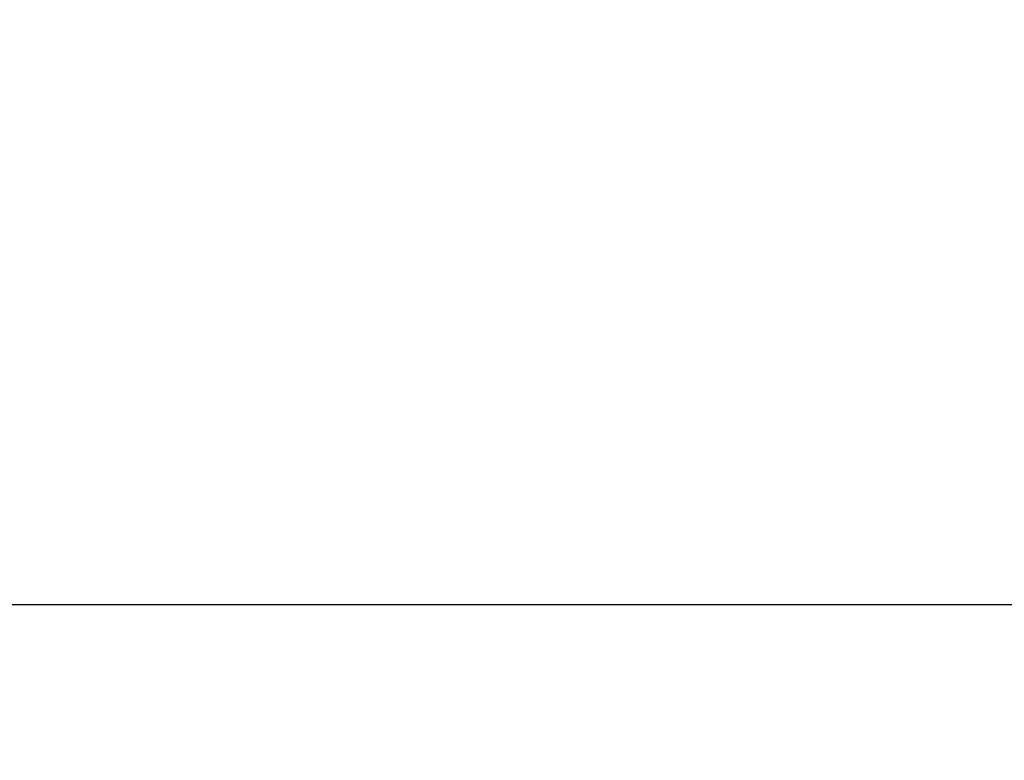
# Model space of a CAD drawing. Header units: inches. Extents: x -77 to 299, y -110 to 144.
# Tile 112 of 138: x 7.0545 to 7.1647, y -38.916 to -38.8331. Entities that reach past the tile are written whole.
import ezdxf

# ---------------------------------------------------------------- set-up
doc = ezdxf.new("R2010")
doc.units = ezdxf.units.IN
doc.header["$MEASUREMENT"] = 0
doc.layers.get('DEFPOINTS').update_dxf_attribs({"color": 8})
doc.layers.add('DST-M-S', color=53, linetype='Continuous')
doc.layers.add('SVD-M-D', color=42, linetype='Continuous')
doc.styles.get("Standard").update_dxf_attribs({"font": 'txt.shx'})
doc.dimstyles.get("Standard").update_dxf_attribs({"dimtxt": 0.18, "dimasz": 0.18, "dimexe": 0.18, "dimexo": 0.0625, "dimgap": 0.09, "dimtad": 0, "dimtih": 1, "dimtoh": 1, "dimdec": 4, "dimzin": 0, "dimdsep": 46, "dimtxsty": 'Standard', "dimcen": 0.09, "dimadec": 0, "dimazin": 0, "dimtfac": 1, "dimtdec": 4, "dimtofl": 0, "dimtmove": 0, "dimatfit": 3, "dimfxl": 0, "dimtolj": 1, "dimtzin": 0, "dimarcsym": 0})

# ---------------------------------------------------------------- blocks, each defined once
blk = doc.blocks.new('*D680')
at = {"layer": 'DEFPOINTS', "color": 0}
for p in [(5.19194, -25.27356), (7.44192, -37.52356), (7.44192, -38.47356)]:
    blk.add_point(p, dxfattribs=at)
at = {"layer": 'SVD-M-D', "color": 0, "lineweight": -2}
blk.add_line((7.44192, -37.55481), (7.44192, -38.47356), dxfattribs=at)
at = {"layer": 'SVD-M-D', "color": 0, "insert": (7.44192, -38.72856), "char_height": 0.09, "attachment_point": 5, "rotation": 90}
blk.add_mtext('\\A1;2.2500', dxfattribs=at)

msp = doc.modelspace()

# ---------------------------------------------------------------- linework, layer by layer
at = {"layer": 'DST-M-S'}
msp.add_line((4.2419, -38.89856), (25.2419, -38.89856), dxfattribs=at)

# ---------------------------------------------------------------- dimensions: what is measured, and where the dimension line sits
at = {"layer": 'SVD-M-D'}
dim = msp.add_ordinate_dim(feature_location=(7.44192, -37.52356), offset=(0, -0.95), dtype=1, origin=(5.19194, -25.27356), dimstyle='Standard', override={"dimscale": 0.5}, dxfattribs=at)
dim.commit()
dim.dimension.update_dxf_attribs({"geometry": '*D680', "text_midpoint": (7.44192, -38.72856)})

doc.saveas('drawing.dxf')
